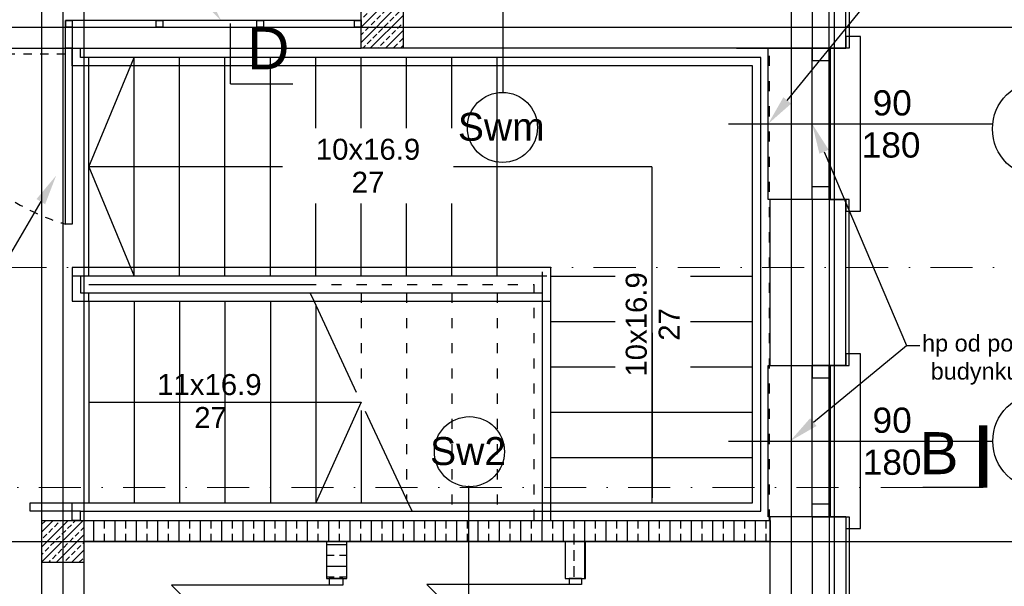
# Model space of a CAD drawing. Header units: millimetres. Extents: x -7023 to 53801, y 9849 to 33561.
# Tile 119 of 256: x 11836 to 12422, y 21353 to 21690. Entities that reach past the tile are written whole.
import ezdxf

# ---------------------------------------------------------------- set-up
doc = ezdxf.new("R2010")
doc.units = ezdxf.units.MM
for name, pattern in [('218-500', [1, 0.5, -0.5]), ('ACAD_ISO03W100', [30, 12, -18]), ('DASHDOT', [1, 0.5, -0.25, 0, -0.25])]:
    doc.linetypes.add(name, pattern=pattern)
doc.layers.add('.IE_podklad', color=252, linetype='Continuous')
doc.styles.add('Arial', font='arial.ttf', dxfattribs={"height": 125})
doc.styles.add('Opisowy', font='arial.ttf')
doc.styles.get("Standard").update_dxf_attribs({"font": 'arial.ttf'})
doc.linetypes.add('ZIGZAG', pattern='A,0.00254,-5.08,[131,ltypeshp.shx,S=5.08,R=0,X=-5.08,Y=0],-10.16,[131,ltypeshp.shx,S=5.08,R=180,X=5.08,Y=0],-5.08', length=20.32254)

msp = doc.modelspace()

# ---------------------------------------------------------------- hatches: boundary and pattern name
at = {"layer": '.IE_podklad', "transparency": 33554648}
h = msp.add_hatch(dxfattribs=at)
h.set_pattern_fill('ANSI33', color=256)
h.set_pattern_definition([(45, (36031.774, 16500.758), (-4.490128, 4.490128), []), (45, (36036.264, 16500.758), (-4.490128, 4.490128), [3.175, -1.5875])])
h.paths.add_polyline_path([(12064.56, 21697.91), (12052.06, 21697.91), (12052.06, 21685.41), (12064.56, 21685.41)])
h.paths.add_polyline_path([(12052.06, 21697.91), (12039.56, 21697.91), (12039.56, 21685.41), (12052.06, 21685.41)])
h.paths.add_polyline_path([(12052.06, 21685.41), (12039.56, 21685.41), (12039.56, 21672.91), (12052.06, 21672.91)])
h.paths.add_polyline_path([(12064.56, 21685.41), (12052.06, 21685.41), (12052.06, 21672.91), (12064.56, 21672.91)])

# ---------------------------------------------------------------- linework, layer by layer
at = {"layer": '.IE_podklad', "ltscale": 25}
for p, q in [((11862.06, 22727.75), (11862.06, 20635.61)), ((12295.56, 22727.75), (12295.56, 20635.61)), ((12321.06, 22727.75), (12321.06, 20635.61)), ((10554.1, 21685.41), (13853.09, 21685.41)), ((11961.89, 21651.7), (11998.94, 21651.7)), ((10554.1, 21379.41), (13853.09, 21379.41))]:
    msp.add_line(p, q, dxfattribs=at)
at = {"layer": '.IE_podklad', "linetype": 'DASHDOT', "lineweight": 13, "ltscale": 50}
msp.add_line((11961.89, 22472.15), (11961.89, 21687.64), dxfattribs=at)
at = {"layer": '.IE_podklad'}
for p, q in [((12328.06, 21672.91), (12328.06, 21938.91)), ((12330.06, 21940.8), (12330.06, 21672.91)), ((12308.06, 21918.91), (12308.06, 21672.91)), ((12039.56, 21672.91), (12039.56, 21717.41)), ((12124.15, 21646.12), (12124.15, 21713.59)), ((12039.56, 21689.41), (11863.56, 21689.41)), ((11863.56, 21689.41), (11863.56, 21685.41)), ((11863.56, 21689.41), (11867.56, 21689.41)), ((11863.56, 21685.41), (11863.56, 21689.41)), ((11867.56, 21689.41), (11867.56, 21685.41)), ((11917.55, 21689.41), (11921.55, 21689.41)), ((11917.55, 21685.41), (11917.55, 21689.41)), ((11921.55, 21689.41), (11921.55, 21685.41)), ((11977.51, 21689.41), (11981.51, 21689.41)), ((11977.51, 21685.41), (11977.51, 21689.41)), ((11981.51, 21689.41), (11981.51, 21685.41)), ((12035.56, 21689.41), (12039.56, 21689.41)), ((12035.56, 21685.41), (12035.56, 21689.41)), ((12039.56, 21685.41), (12039.56, 21689.41)), ((12039.56, 21689.41), (12039.56, 21685.41)), ((11867.56, 21685.41), (11863.56, 21685.41)), ((11863.56, 21685.41), (11867.56, 21685.41)), ((11863.56, 21672.91), (11863.56, 21685.41)), ((11867.56, 21685.41), (12039.56, 21685.41)), ((11867.56, 21685.41), (11867.56, 21672.91)), ((11921.55, 21685.41), (11917.55, 21685.41)), ((11981.51, 21685.41), (11977.51, 21685.41)), ((12039.56, 21685.41), (12035.56, 21685.41)), ((12336.9, 21679.91), (12328.06, 21679.91)), ((12328.06, 21679.91), (12328.06, 21672.91)), ((12336.9, 21575.91), (12336.9, 21679.91)), ((11863.56, 21568.33), (11863.56, 21672.91)), ((11863.56, 21672.91), (11867.56, 21672.91)), ((11867.56, 21672.91), (11863.56, 21672.91)), ((11867.56, 21672.91), (11872.56, 21672.91)), ((11867.56, 21662.41), (11867.56, 21672.91)), ((11867.56, 21672.91), (11867.56, 21568.33)), ((11872.56, 21667.41), (11872.56, 21672.91)), ((12283.06, 21672.91), (12039.56, 21672.91)), ((12281.85, 21582.91), (12281.85, 21672.91)), ((12281.85, 21672.91), (12323.87, 21672.91)), ((12308.06, 21672.91), (12328.06, 21672.91)), ((12308.06, 21672.91), (12308.06, 21665.69)), ((12318.67, 21672.91), (12308.06, 21672.91)), ((12308.06, 21582.91), (12308.06, 21672.91)), ((12308.06, 21672.91), (12318.67, 21672.91)), ((12328.06, 21672.91), (12317.88, 21672.91)), ((12317.88, 21672.91), (12317.88, 21582.91)), ((12318.67, 21665.69), (12318.67, 21672.91)), ((12318.67, 21672.91), (12318.67, 21582.91)), ((12330.06, 21672.91), (12328.06, 21672.91)), ((11877.56, 21667.41), (11872.56, 21667.41)), ((11877.56, 21602.41), (11904.56, 21667.41)), ((11877.56, 21537.41), (11877.56, 21667.41)), ((12147.56, 21667.41), (11877.56, 21667.41)), ((11904.56, 21537.41), (11904.56, 21667.41)), ((11904.56, 21537.41), (11904.56, 21667.41)), ((11931.56, 21537.41), (11931.56, 21667.41)), ((11931.56, 21537.41), (11931.56, 21667.41)), ((11958.56, 21537.41), (11958.56, 21667.41)), ((11958.56, 21537.41), (11958.56, 21667.41)), ((11985.56, 21537.41), (11985.56, 21667.41)), ((11985.56, 21537.41), (11985.56, 21667.41)), ((12012.56, 21537.41), (12012.56, 21667.41)), ((12012.56, 21537.41), (12012.56, 21667.41)), ((12039.56, 21537.41), (12039.56, 21667.41)), ((12039.56, 21537.41), (12039.56, 21667.41)), ((12066.56, 21537.41), (12066.56, 21667.41)), ((12066.56, 21537.41), (12066.56, 21667.41)), ((12093.56, 21537.41), (12093.56, 21667.41)), ((12093.56, 21537.41), (12093.56, 21667.41)), ((12120.56, 21537.41), (12120.56, 21667.41)), ((12120.56, 21537.41), (12120.56, 21667.41)), ((12277.56, 21667.41), (12147.56, 21667.41)), ((12277.56, 21397.41), (12277.56, 21667.41)), ((11877.56, 21662.41), (11867.56, 21662.41)), ((11877.56, 21542.41), (11877.56, 21662.41)), ((11877.56, 21542.41), (11877.56, 21662.41)), ((12147.56, 21662.41), (11877.56, 21662.41)), ((11904.56, 21542.41), (11904.56, 21662.41)), ((11904.56, 21542.41), (11904.56, 21662.41)), ((11931.56, 21542.41), (11931.56, 21662.41)), ((11931.56, 21542.41), (11931.56, 21662.41)), ((11958.56, 21542.41), (11958.56, 21662.41)), ((11958.56, 21542.41), (11958.56, 21662.41)), ((11985.56, 21542.41), (11985.56, 21662.41)), ((11985.56, 21542.41), (11985.56, 21662.41)), ((12012.56, 21542.41), (12012.56, 21662.41)), ((12012.56, 21542.41), (12012.56, 21662.41)), ((12039.56, 21542.41), (12039.56, 21662.41)), ((12039.56, 21542.41), (12039.56, 21662.41)), ((12066.56, 21542.41), (12066.56, 21662.41)), ((12066.56, 21542.41), (12066.56, 21662.41)), ((12093.56, 21542.41), (12093.56, 21662.41)), ((12093.56, 21542.41), (12093.56, 21662.41)), ((12120.56, 21542.41), (12120.56, 21662.41)), ((12120.56, 21542.41), (12120.56, 21662.41)), ((12272.56, 21662.41), (12147.56, 21662.41)), ((12272.56, 21402.41), (12272.56, 21662.41)), ((12308.06, 21665.69), (12318.67, 21665.69)), ((12258.22, 21627.91), (12415.58, 21627.91)), ((12120.56, 21602.41), (11877.56, 21602.41)), ((11877.56, 21602.41), (11904.56, 21537.41)), ((12212.56, 21602.41), (12093.56, 21602.41)), ((12308.06, 21582.91), (12308.06, 21590.74)), ((12308.06, 21590.74), (12318.67, 21590.74)), ((12318.67, 21590.74), (12318.67, 21582.91)), ((12328.06, 21582.91), (12281.85, 21582.91)), ((12283.06, 21484.11), (12283.06, 21582.91)), ((12308.06, 21582.91), (12308.06, 21484.11)), ((12318.67, 21582.91), (12308.06, 21582.91)), ((12318.67, 21582.91), (12308.06, 21582.91)), ((12328.06, 21582.91), (12308.06, 21582.91)), ((12317.88, 21582.91), (12328.06, 21582.91)), ((12328.06, 21582.91), (12328.06, 21575.91)), ((12328.06, 21484.11), (12328.06, 21582.91)), ((12330.06, 21582.91), (12328.06, 21582.91)), ((12330.06, 21484.11), (12330.06, 21582.91)), ((12328.06, 21575.91), (12336.9, 21575.91)), ((11867.56, 21568.33), (11863.56, 21568.33)), ((11867.56, 21542.41), (11867.56, 21522.41)), ((11877.56, 21542.41), (11867.56, 21542.41)), ((11867.56, 21542.41), (11867.56, 21537.41)), ((11877.56, 21542.41), (11867.56, 21542.41)), ((11877.56, 21537.41), (11867.56, 21537.41)), ((11872.56, 21537.41), (11872.56, 21527.41)), ((11877.56, 21537.41), (11872.56, 21537.41)), ((12147.56, 21542.41), (11877.56, 21542.41)), ((12152.56, 21542.41), (11877.56, 21542.41)), ((12147.56, 21537.41), (11877.56, 21537.41)), ((12147.56, 21537.41), (11877.56, 21537.41)), ((12152.56, 21542.41), (12147.56, 21542.41)), ((12147.56, 21537.41), (12147.56, 21539.91)), ((12150.06, 21537.41), (12147.56, 21537.41)), ((12147.56, 21392.41), (12147.56, 21537.41)), ((12147.56, 21527.41), (12147.56, 21537.41)), ((12152.56, 21537.41), (12152.56, 21542.41)), ((12152.56, 21522.41), (12152.56, 21542.41)), ((12152.56, 21537.41), (12272.56, 21537.41)), ((12152.56, 21392.41), (12152.56, 21537.41)), ((11877.56, 21532.41), (12006.91, 21532.41)), ((11872.56, 21527.41), (11877.56, 21527.41)), ((11877.56, 21527.41), (12009.25, 21527.41)), ((11877.56, 21522.41), (11877.56, 21527.41)), ((12011.58, 21522.41), (12009.25, 21527.41)), ((12009.25, 21527.41), (12147.56, 21527.41)), ((11867.56, 21522.41), (11877.56, 21522.41)), ((11877.56, 21522.41), (11877.56, 21402.41)), ((11877.56, 21522.41), (12011.58, 21522.41)), ((11904.56, 21522.41), (11904.56, 21402.41)), ((11904.56, 21522.41), (11904.56, 21402.41)), ((11931.56, 21522.41), (11931.56, 21402.41)), ((11931.56, 21522.41), (11931.56, 21402.41)), ((11958.56, 21522.41), (11958.56, 21402.41)), ((11958.56, 21522.41), (11958.56, 21402.41)), ((11985.56, 21522.41), (11985.56, 21402.41)), ((11985.56, 21522.41), (11985.56, 21402.41)), ((12036.91, 21468.07), (12011.58, 21522.41)), ((12011.58, 21522.41), (12147.56, 21522.41)), ((12012.56, 21520.31), (12012.56, 21402.41)), ((12012.56, 21520.31), (12012.56, 21402.41)), ((12147.56, 21522.41), (12152.56, 21522.41)), ((12152.56, 21510.41), (12272.56, 21510.41)), ((12152.56, 21510.41), (12272.56, 21510.41)), ((12308.06, 21484.11), (12328.06, 21484.11)), ((12328.06, 21484.11), (12330.06, 21484.11)), ((12152.56, 21483.41), (12272.56, 21483.41)), ((12152.56, 21483.41), (12272.56, 21483.41)), ((11877.56, 21462.41), (12039.56, 21462.41)), ((12039.56, 21457.38), (12039.56, 21402.41)), ((12067.53, 21402.41), (12042.2, 21456.74)), ((12152.56, 21456.41), (12272.56, 21456.41)), ((12152.56, 21456.41), (12272.56, 21456.41)), ((12152.56, 21429.41), (12272.56, 21429.41)), ((12152.56, 21429.41), (12272.56, 21429.41)), ((12103.57, 21412.6), (12103.57, 21345.13)), ((11842.56, 21397.41), (11842.56, 21402.41)), ((11842.56, 21402.41), (11867.56, 21402.41)), ((11867.56, 21402.41), (12067.53, 21402.41)), ((11867.56, 21391.91), (11867.56, 21402.41)), ((12069.87, 21397.41), (12067.53, 21402.41)), ((12067.53, 21402.41), (12147.56, 21402.41)), ((12147.56, 21402.41), (12272.56, 21402.41)), ((11872.56, 21397.41), (11842.56, 21397.41)), ((11872.56, 21397.41), (12069.87, 21397.41)), ((11872.56, 21391.91), (11872.56, 21397.41)), ((12069.87, 21397.41), (12147.56, 21397.41)), ((12147.56, 21397.41), (12277.56, 21397.41)), ((11849.56, 21385.26), (11856.2, 21391.91)), ((11849.56, 21376.28), (11865.18, 21391.91)), ((11849.56, 21367.3), (11874.16, 21391.91)), ((11849.56, 21391.91), (11874.56, 21391.91)), ((11849.56, 21366.91), (11849.56, 21391.91)), ((11849.56, 21389.75), (11851.43, 21391.63)), ((11857.05, 21388.26), (11859.29, 21390.51)), ((11860.41, 21391.63), (11860.69, 21391.91)), ((11872.56, 21391.91), (11867.56, 21391.91)), ((11868.27, 21390.51), (11869.67, 21391.91)), ((11874.56, 21391.91), (11874.56, 21366.91)), ((11874.56, 21391.91), (12283.06, 21391.91)), ((11880.57, 21379.41), (11880.57, 21391.91)), ((11886.92, 21387.08), (11886.92, 21391.91)), ((11893.27, 21379.41), (11893.27, 21391.91)), ((11899.62, 21387.08), (11899.62, 21391.91)), ((11905.97, 21379.41), (11905.97, 21391.91)), ((11912.32, 21387.08), (11912.32, 21391.91)), ((11918.67, 21379.41), (11918.67, 21391.91)), ((11925.02, 21387.08), (11925.02, 21391.91)), ((11931.37, 21379.41), (11931.37, 21391.91)), ((11937.72, 21387.08), (11937.72, 21391.91)), ((11944.07, 21379.41), (11944.07, 21391.91)), ((11950.42, 21387.08), (11950.42, 21391.91)), ((11956.77, 21379.41), (11956.77, 21391.91)), ((11963.12, 21387.08), (11963.12, 21391.91)), ((11969.47, 21379.41), (11969.47, 21391.91)), ((11975.82, 21387.08), (11975.82, 21391.91)), ((11982.17, 21379.41), (11982.17, 21391.91)), ((11988.52, 21387.08), (11988.52, 21391.91)), ((11994.87, 21379.41), (11994.87, 21391.91)), ((12001.22, 21387.08), (12001.22, 21391.91)), ((12007.57, 21379.41), (12007.57, 21391.91)), ((12013.92, 21387.08), (12013.92, 21391.91)), ((12020.27, 21379.41), (12020.27, 21391.91)), ((12026.62, 21387.08), (12026.62, 21391.91)), ((12032.97, 21379.41), (12032.97, 21391.91)), ((12039.32, 21387.08), (12039.32, 21391.91)), ((12045.67, 21379.41), (12045.67, 21391.91)), ((12052.02, 21387.08), (12052.02, 21391.91)), ((12058.37, 21379.41), (12058.37, 21391.91)), ((12064.72, 21387.08), (12064.72, 21391.91)), ((12071.07, 21379.41), (12071.07, 21391.91)), ((12077.42, 21387.08), (12077.42, 21391.91)), ((12083.77, 21379.41), (12083.77, 21391.91)), ((12090.12, 21387.08), (12090.12, 21391.91)), ((12096.47, 21379.41), (12096.47, 21391.91)), ((12102.82, 21387.08), (12102.82, 21391.91)), ((12109.17, 21379.41), (12109.17, 21391.91)), ((12115.52, 21387.08), (12115.52, 21391.91)), ((12121.87, 21379.41), (12121.87, 21391.91)), ((12128.22, 21387.08), (12128.22, 21391.91)), ((12134.57, 21379.41), (12134.57, 21391.91)), ((12140.92, 21387.08), (12140.92, 21391.91)), ((12147.27, 21379.41), (12147.27, 21391.91)), ((12153.62, 21387.08), (12153.62, 21391.91)), ((12159.97, 21379.41), (12159.97, 21391.91)), ((12166.32, 21387.08), (12166.32, 21391.91)), ((12172.67, 21357.41), (12172.67, 21391.91)), ((12179.02, 21387.08), (12179.02, 21391.91)), ((12185.37, 21379.41), (12185.37, 21391.91)), ((12191.72, 21387.08), (12191.72, 21391.91)), ((12198.07, 21379.41), (12198.07, 21391.91)), ((12204.42, 21387.08), (12204.42, 21391.91)), ((12210.77, 21379.41), (12210.77, 21391.91)), ((12217.12, 21387.08), (12217.12, 21391.91)), ((12223.47, 21379.41), (12223.47, 21391.91)), ((12229.82, 21387.08), (12229.82, 21391.91)), ((12236.17, 21379.41), (12236.17, 21391.91)), ((12242.52, 21387.08), (12242.52, 21391.91)), ((12248.87, 21379.41), (12248.87, 21391.91)), ((12255.22, 21387.08), (12255.22, 21391.91)), ((12261.57, 21379.41), (12261.57, 21391.91)), ((12267.92, 21387.08), (12267.92, 21391.91)), ((12274.27, 21379.41), (12274.27, 21391.91)), ((12280.62, 21387.08), (12280.62, 21391.91)), ((12283.06, 21182.91), (12283.06, 21394.11)), ((12283.06, 21391.91), (12283.06, 21379.41)), ((12308.06, 21394.11), (12308.06, 21333.41)), ((12308.06, 21394.11), (12328.06, 21394.11)), ((12328.06, 21394.11), (12328.06, 21127.91)), ((12328.06, 21394.11), (12330.06, 21394.11)), ((12330.06, 21394.11), (12330.06, 21127.91)), ((11853.68, 21384.89), (11855.92, 21387.14)), ((11861.54, 21383.77), (11863.78, 21386.02)), ((11864.9, 21387.14), (11867.15, 21389.38)), ((11869.39, 21382.65), (11871.64, 21384.89)), ((11872.76, 21386.02), (11874.56, 21387.81)), ((11850.31, 21381.53), (11852.56, 21383.77)), ((11854.8, 21377.04), (11857.05, 21379.28)), ((11858.14, 21366.91), (11874.56, 21383.32)), ((11858.17, 21380.4), (11860.41, 21382.65)), ((11866.03, 21379.28), (11868.27, 21381.53)), ((11873.88, 21378.16), (11874.56, 21378.83)), ((12283.06, 21379.41), (11874.56, 21379.41)), ((11886.92, 21379.41), (11886.92, 21383.91)), ((11899.62, 21379.41), (11899.62, 21383.91)), ((11912.32, 21379.41), (11912.32, 21383.91)), ((11925.02, 21379.41), (11925.02, 21383.91)), ((11937.72, 21379.41), (11937.72, 21383.91)), ((11950.42, 21379.41), (11950.42, 21383.91)), ((11963.12, 21379.41), (11963.12, 21383.91)), ((11975.82, 21379.41), (11975.82, 21383.91)), ((11988.52, 21379.41), (11988.52, 21383.91)), ((12001.22, 21379.41), (12001.22, 21383.91)), ((12013.92, 21379.41), (12013.92, 21383.91)), ((12019.06, 21379.41), (12019.06, 21357.41)), ((12026.62, 21379.41), (12026.62, 21383.91)), ((12031.06, 21357.41), (12031.06, 21379.41)), ((12039.32, 21379.41), (12039.32, 21383.91)), ((12052.02, 21379.41), (12052.02, 21383.91)), ((12064.72, 21379.41), (12064.72, 21383.91)), ((12077.42, 21379.41), (12077.42, 21383.91)), ((12090.12, 21379.41), (12090.12, 21383.91)), ((12102.82, 21379.41), (12102.82, 21383.91)), ((12115.52, 21379.41), (12115.52, 21383.91)), ((12128.22, 21379.41), (12128.22, 21383.91)), ((12140.92, 21379.41), (12140.92, 21383.91)), ((12153.62, 21379.41), (12153.62, 21383.91)), ((12161.06, 21379.41), (12161.06, 21357.41)), ((12166.32, 21377.56), (12166.32, 21383.91)), ((12173.06, 21357.41), (12173.06, 21379.41)), ((12179.02, 21379.41), (12179.02, 21383.91)), ((12191.72, 21379.41), (12191.72, 21383.91)), ((12204.42, 21379.41), (12204.42, 21383.91)), ((12217.12, 21379.41), (12217.12, 21383.91)), ((12229.82, 21379.41), (12229.82, 21383.91)), ((12242.52, 21379.41), (12242.52, 21383.91)), ((12255.22, 21379.41), (12255.22, 21383.91)), ((12267.92, 21379.41), (12267.92, 21383.91)), ((12280.62, 21379.41), (12280.62, 21383.91)), ((11851.43, 21373.67), (11853.68, 21375.91)), ((11859.29, 21372.55), (11861.54, 21374.79)), ((11862.66, 21375.91), (11864.9, 21378.16)), ((11867.12, 21366.91), (11874.56, 21374.34)), ((11867.15, 21371.42), (11869.39, 21373.67)), ((11870.52, 21374.79), (11872.76, 21377.04)), ((12019.06, 21377.56), (12031.06, 21377.56)), ((12166.32, 21368.03), (12166.32, 21374.38)), ((11849.56, 21371.79), (11850.31, 21372.55)), ((11874.56, 21366.91), (11849.56, 21366.91)), ((11853.65, 21366.91), (11854.8, 21368.06)), ((11855.92, 21369.18), (11858.17, 21371.42)), ((11862.63, 21366.91), (11862.66, 21366.93)), ((11863.78, 21368.06), (11866.03, 21370.3)), ((11871.64, 21366.93), (11873.88, 21369.18)), ((12019.06, 21371.21), (12023.45, 21371.21)), ((12026.62, 21371.21), (12031.06, 21371.21)), ((12019.06, 21364.86), (12031.06, 21364.86)), ((12166.32, 21358.51), (12166.32, 21364.86)), ((12019.06, 21358.51), (12023.45, 21358.51)), ((12019.06, 21357.41), (12031.06, 21357.41)), ((12020.66, 21357.41), (12020.66, 21353.41)), ((12028.66, 21357.41), (12020.66, 21357.41)), ((12026.62, 21358.51), (12031.06, 21358.51)), ((12028.66, 21357.41), (12028.66, 21353.41)), ((12161.06, 21357.41), (12173.06, 21357.41)), ((12163.45, 21357.41), (12163.45, 21353.8)), ((12170.66, 21357.41), (12163.45, 21357.41)), ((12170.66, 21357.41), (12170.66, 21353.8)), ((12020.66, 21353.41), (11926.66, 21353.41)), ((12020.66, 21259.41), (11926.66, 21353.41)), ((12028.66, 21353.41), (12020.66, 21353.41)), ((12163.45, 21353.8), (12078.66, 21353.8)), ((12163.45, 21269.01), (12078.66, 21353.8)), ((12170.66, 21353.8), (12163.45, 21353.8))]:
    msp.add_line(p, q, dxfattribs=at)
at = {"layer": '.IE_podklad', "linetype": 'ZIGZAG'}
for p, q in [((12318.06, 21672.91), (12318.06, 21928.91)), ((12318.06, 21582.91), (12318.06, 21484.11)), ((12318.06, 21394.11), (12318.06, 21137.91))]:
    msp.add_line(p, q, dxfattribs=at)
at = {"layer": '.IE_podklad', "ltscale": 0.5}
for p, q in [((11849.55, 21173.61), (11849.56, 21893.91)), ((11874.56, 21893.91), (11874.55, 21172.2)), ((10921.06, 21672.91), (12039.56, 21672.91))]:
    msp.add_line(p, q, dxfattribs=at)
at = {"layer": '.IE_podklad', "lineweight": 30, "ltscale": 25}
msp.add_line((11961.89, 21651.7), (11961.89, 21687.64), dxfattribs=at)
at = {"layer": '.IE_podklad', "lineweight": 35}
msp.add_line((12263.06, 21672.91), (12308.06, 21672.91), dxfattribs=at)
at = {"layer": '.IE_podklad', "linetype": 'ACAD_ISO03W100', "ltscale": 0.5}
for p, q in [((12282.56, 21392.41), (12282.56, 21672.41)), ((12006.91, 21532.41), (12142.56, 21532.41)), ((12142.56, 21392.41), (12142.56, 21532.41)), ((12039.56, 21527.41), (12039.56, 21467.43)), ((12039.56, 21527.41), (12039.56, 21467.43)), ((12066.56, 21527.41), (12066.56, 21404.51)), ((12066.56, 21527.41), (12066.56, 21404.51)), ((12093.56, 21527.41), (12093.56, 21397.41)), ((12093.56, 21527.41), (12093.56, 21397.41)), ((12120.56, 21527.41), (12120.56, 21397.41)), ((12120.56, 21527.41), (12120.56, 21397.41))]:
    msp.add_line(p, q, dxfattribs=at)
at = {"layer": '.IE_podklad', "linetype": '218-500', "ltscale": 10}
msp.add_line((11863.56, 21669.46), (11773.56, 21669.46), dxfattribs=at)
at = {"layer": '.IE_podklad', "linetype": 'ByBlock', "lineweight": -2}
msp.add_line((12364.2, 21495.99), (12372.2, 21495.99), dxfattribs=at)
for points in [[(12293.22, 21641.87), (12357.52, 21720.86)], [(12315.11, 21611.34), (12364.2, 21495.99)], [(11848.94, 21581.66), (11800.08, 21498.48)], [(12308.77, 21450.52), (12364.2, 21495.99)]]:
    msp.add_lwpolyline(points, dxfattribs=at)
at = {"layer": '.IE_podklad'}
for points in [[(12039.56, 21697.91), (12064.56, 21697.91), (12064.56, 21672.91), (12039.56, 21672.91)], [(12328.06, 21394.11), (12328.06, 21387.11), (12336.9, 21387.11), (12336.9, 21491.11), (12328.06, 21491.11), (12328.06, 21484.11), (12317.88, 21484.11), (12317.88, 21394.11)], [(12308.06, 21484.11), (12308.06, 21476.89), (12318.67, 21476.89), (12318.67, 21484.11)], [(12308.06, 21394.11), (12308.06, 21484.11), (12318.67, 21484.11), (12318.67, 21394.11)], [(12308.06, 21394.11), (12308.06, 21401.94), (12318.67, 21401.94), (12318.67, 21394.11)]]:
    msp.add_lwpolyline(points, close=True, dxfattribs=at)
for points in [[(12328.06, 21394.11), (12281.85, 21394.11), (12281.85, 21484.11), (12323.87, 21484.11)], [(12039.56, 21462.41), (12012.56, 21402.41)], [(12258.22, 21439.11), (12415.58, 21439.11)]]:
    msp.add_lwpolyline(points, dxfattribs=at)
at = {"layer": '.IE_podklad', "ltscale": 25, "const_width": 5}
msp.add_lwpolyline([(12409.77, 21411.54), (12409.77, 21448.59)], dxfattribs=at)
at = {"layer": '.IE_podklad', "linetype": 'DASHDOT', "lineweight": 13, "ltscale": 50}
msp.add_lwpolyline([(12373.83, 21411.54), (11142.99, 21411.54)], dxfattribs=at)
at = {"layer": '.IE_podklad', "lineweight": 30, "ltscale": 25}
msp.add_lwpolyline([(12409.77, 21411.54), (12373.83, 21411.54)], dxfattribs=at)
at = {"layer": '.IE_podklad'}
for centre, radius in [((12444.06, 21624.92), 28.69), ((12123.68, 21625.84), 20.85), ((12444.26, 21439.11), 28.69), ((12104.04, 21432.88), 20.85)]:
    msp.add_circle(centre, radius, dxfattribs=at)
at = {"layer": '.IE_podklad', "linetype": '218-500', "ltscale": 10}
msp.add_arc((11898.92, 21690.41), 127.1, 189.48688, 253.84582, dxfattribs=at)
at = {"layer": '.IE_podklad'}
for points in [[(11948.06, 21705.69), (11956.3, 21689.41), (11943.22, 21702.14)], [(12295.54, 21639.97), (12281.85, 21627.91), (12290.89, 21643.76)], [(12312.35, 21610.17), (12308.06, 21627.91), (12317.87, 21612.52)], [(11846.35, 21583.18), (11858.06, 21597.18), (11851.53, 21580.14)], [(12310.67, 21448.2), (12294.85, 21439.11), (12306.87, 21452.84)]]:
    msp.add_solid(points, dxfattribs=at)

# ---------------------------------------------------------------- texts
at = {"layer": '.IE_podklad', "linetype": 'Continuous', "ltscale": 25, "style": 'Arial'}
msp.add_text('D', height=25, dxfattribs=at).set_placement((11971.67, 21660.43))
at = {"layer": '.IE_podklad', "linetype": 'Continuous'}
for s, height, style, p in [('90', 15, 'Opisowy', (12344.06, 21632.94)), ('Swm', 16.64, 'Opisowy', (12097.18, 21617.89)), ('180', 15, 'Opisowy', (12337.53, 21607.88)), ('11x16.9', 12.5, 'Arial', (11918.22, 21466.57)), ('27', 12.5, 'Arial', (11940.28, 21446.95)), ('Sw2', 16.64, 'Opisowy', (12080.63, 21424.93))]:
    msp.add_text(s, height=height, dxfattribs=dict(at, style=style)).set_placement(p)
at = {"layer": '.IE_podklad', "insert": (12430.02, 21502.46), "char_height": 10, "attachment_point": 2}
msp.add_mtext('hp od poziomu "0" \\Pbudynku= 90 cm', dxfattribs=at)
at = {"layer": '.IE_podklad', "insert": (12355.65, 21451.51), "char_height": 15, "width": 78.5458, "attachment_point": 5, "style": 'Opisowy'}
msp.add_mtext('\\P90\\P180', dxfattribs=at)
at = {"layer": '.IE_podklad', "ltscale": 25, "insert": (12395.14, 21444.5), "char_height": 25, "attachment_point": 3, "style": 'Arial'}
msp.add_mtext_dynamic_manual_height_columns('B', width=190.3302, gutter_width=1, heights=[-25], dxfattribs=at)

# ---------------------------------------------------------------- next in the draw order: texts
at = {"layer": '.IE_podklad', "insert": (11999.06, 21619.07), "char_height": 12.5, "width": 89.2335, "attachment_point": 1, "line_spacing_factor": 0.941778, "style": 'Arial', "bg_fill": 2}
msp.add_mtext('\\pxqc;10x16.9\\P27', dxfattribs=at)
at = {"layer": '.IE_podklad', "insert": (12197.08, 21463.99), "char_height": 12.5, "width": 89.2335, "attachment_point": 1, "rotation": 90, "line_spacing_factor": 0.941778, "style": 'Arial', "bg_fill": 2}
msp.add_mtext('\\pxqc;10x16.9\\P27', dxfattribs=at)

# ---------------------------------------------------------------- next in the draw order: linework, layer by layer
at = {"layer": '.IE_podklad'}
msp.add_line((12212.56, 21602.41), (12212.56, 21402.41), dxfattribs=at)
msp.add_lwpolyline([(12212.56, 21602.41), (12212.86, 21405.49)], dxfattribs=at)
at = {"layer": '.IE_podklad', "linetype": 'DASHDOT', "lineweight": 13, "ltscale": 50}
msp.add_lwpolyline([(13605.79, 21542.41), (11142.99, 21542.41)], dxfattribs=at)

doc.saveas('drawing.dxf')
